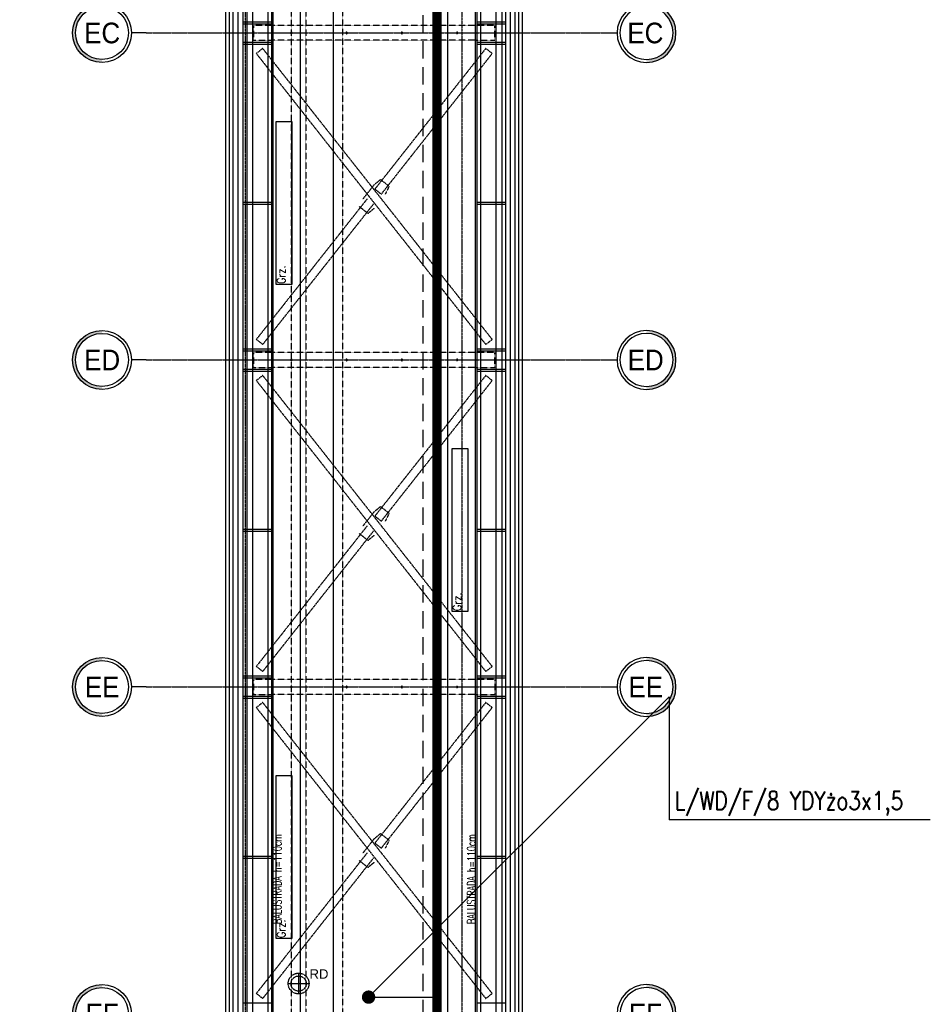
# Model space of a CAD drawing. Extents: x -7228 to 74941, y -112898 to 85621.
# Tile 87 of 256: x 51293 to 52281, y -58689 to -57621. Entities that reach past the tile are written whole.
import ezdxf
from ezdxf.enums import TextEntityAlignment as Align

# ---------------------------------------------------------------- set-up
doc = ezdxf.new("R2010")
doc.units = 0
for name, pattern in [('CENTER', [2, 1.25, -0.25, 0.25, -0.25]), ('DASHED', [0.75, 0.5, -0.25]), ('DASHED2', [0.375, 0.25, -0.125])]:
    doc.linetypes.add(name, pattern=pattern)
doc.layers.get('0').update_dxf_attribs({"color": 101, "linetype": 'CONTINUOUS'})
for name, color, linetype in [('Det-metal', 141, 'CONTINUOUS'), ('E35', 6, 'CONTINUOUS'), ('E50', 3, 'CONTINUOUS'), ('E50kor', 3, 'CONTINUOUS'), ('Fas-balustrada-widok', 114, 'CONTINUOUS'), ('Ins-co', 2, 'CONTINUOUS'), ('Ins-wod', 4, 'CONTINUOUS'), ('Os-osie', 14, 'CENTER'), ('Os-osie glowne', 1, 'CENTER'), ('Os-osie-opis', 16, 'CONTINUOUS'), ('Pos-widok', 121, 'CONTINUOUS'), ('Sc-systemowe', 150, 'CONTINUOUS'), ('Sch-opis', 51, 'CONTINUOUS'), ('W-idok', 8, 'CONTINUOUS')]:
    doc.layers.add(name, color=color, linetype=linetype)
doc.styles.add('dwg_opis duży', font='ARIAL.TTF', dxfattribs={"width": 0.9})
doc.styles.add('ROMANS', font='romans', dxfattribs={"width": 0.85})
doc.styles.add('TYTUL2', font='ARIAL.TTF')

# ---------------------------------------------------------------- blocks, each defined once
blk = doc.blocks.new('_GFKJGKJ')
at = {"linetype": 'DASHED', "ltscale": 0.3}
for p, q in [((0, 11.3), (0, -11.2)), ((-11.2, 0), (11.3, 0))]:
    blk.add_line(p, q, dxfattribs=at)
for radius in [11.3, 8.25]:
    blk.add_circle((0, 0), radius, dxfattribs=at)
blk = doc.blocks.new('_opis_osi')
blk.add_hatch(color=256).paths.add_polyline_path([(32, -32), (28.8, -32, -1), (-28.8, -32), (-32, -32, 1)])
for radius in [32, 28.8]:
    blk.add_circle((0, -32), radius)
at = {"style": 'dwg_opis duży', "width": 0.9}
blk.add_attdef('AXNAMEV', text='', height=22.4, rotation=90, dxfattribs=at).set_placement((0, -32), align=Align.MIDDLE_CENTER)

msp = doc.modelspace()

# ---------------------------------------------------------------- linework, layer by layer
at = {"layer": 'Det-metal', "ltscale": 0.5}
for p, q in [((51529.547, -57104.509), (51529.547, -58875.509)), ((51545.547, -58875.509), (51545.547, -57104.509)), ((51809.547, -57104.509), (51809.547, -58875.509)), ((51825.547, -58875.509), (51825.547, -57104.509))]:
    msp.add_line(p, q, dxfattribs=at)
at = {"layer": 'Det-metal', "linetype": 'DASHED', "ltscale": 0.5}
for p, q in [((51567.547, -57627.009), (51546.547, -57627.009)), ((51546.547, -57627.009), (51546.547, -57643.009)), ((51787.547, -57627.009), (51567.547, -57627.009)), ((51808.547, -57627.009), (51787.547, -57627.009)), ((51808.547, -57643.009), (51808.547, -57627.009)), ((51546.547, -57643.009), (51567.547, -57643.009)), ((51787.547, -57643.009), (51567.547, -57643.009)), ((51586.768, -57634.831), (51586.747, -57635.009)), ((51586.747, -57635.009), (51586.768, -57635.187)), ((51586.827, -57634.661), (51586.768, -57634.831)), ((51586.768, -57635.187), (51586.827, -57635.356)), ((51586.922, -57634.51), (51586.827, -57634.661)), ((51586.827, -57635.356), (51586.922, -57635.507)), ((51587.049, -57634.383), (51586.922, -57634.51)), ((51586.922, -57635.507), (51587.049, -57635.634)), ((51587.2, -57634.288), (51587.049, -57634.383)), ((51587.049, -57635.634), (51587.2, -57635.729)), ((51587.369, -57634.229), (51587.2, -57634.288)), ((51587.2, -57635.729), (51587.369, -57635.788)), ((51587.547, -57634.209), (51587.369, -57634.229)), ((51587.369, -57635.788), (51587.547, -57635.809)), ((51587.725, -57634.229), (51587.547, -57634.209)), ((51587.547, -57635.809), (51587.725, -57635.788)), ((51587.895, -57634.288), (51587.725, -57634.229)), ((51587.725, -57635.788), (51587.895, -57635.729)), ((51588.046, -57634.383), (51587.895, -57634.288)), ((51587.895, -57635.729), (51588.046, -57635.634)), ((51588.173, -57634.51), (51588.046, -57634.383)), ((51588.046, -57635.634), (51588.173, -57635.507)), ((51588.268, -57634.661), (51588.173, -57634.51)), ((51588.173, -57635.507), (51588.268, -57635.356)), ((51588.327, -57634.831), (51588.268, -57634.661)), ((51588.268, -57635.356), (51588.327, -57635.187)), ((51588.347, -57635.009), (51588.327, -57634.831)), ((51588.327, -57635.187), (51588.347, -57635.009)), ((51646.768, -57634.831), (51646.747, -57635.009)), ((51646.747, -57635.009), (51646.768, -57635.187)), ((51646.827, -57634.661), (51646.768, -57634.831)), ((51646.768, -57635.187), (51646.827, -57635.356)), ((51646.922, -57634.51), (51646.827, -57634.661)), ((51646.827, -57635.356), (51646.922, -57635.507)), ((51647.049, -57634.383), (51646.922, -57634.51)), ((51646.922, -57635.507), (51647.049, -57635.634)), ((51647.2, -57634.288), (51647.049, -57634.383)), ((51647.049, -57635.634), (51647.2, -57635.729)), ((51647.369, -57634.229), (51647.2, -57634.288)), ((51647.2, -57635.729), (51647.369, -57635.788)), ((51647.547, -57634.209), (51647.369, -57634.229)), ((51647.369, -57635.788), (51647.547, -57635.809)), ((51647.725, -57634.229), (51647.547, -57634.209)), ((51647.547, -57635.809), (51647.725, -57635.788)), ((51647.895, -57634.288), (51647.725, -57634.229)), ((51647.725, -57635.788), (51647.895, -57635.729)), ((51648.046, -57634.383), (51647.895, -57634.288)), ((51647.895, -57635.729), (51648.046, -57635.634)), ((51648.173, -57634.51), (51648.046, -57634.383)), ((51648.046, -57635.634), (51648.173, -57635.507)), ((51648.268, -57634.661), (51648.173, -57634.51)), ((51648.173, -57635.507), (51648.268, -57635.356)), ((51648.327, -57634.831), (51648.268, -57634.661)), ((51648.268, -57635.356), (51648.327, -57635.187)), ((51648.347, -57635.009), (51648.327, -57634.831)), ((51648.327, -57635.187), (51648.347, -57635.009)), ((51706.768, -57634.831), (51706.747, -57635.009)), ((51706.747, -57635.009), (51706.768, -57635.187)), ((51706.827, -57634.661), (51706.768, -57634.831)), ((51706.768, -57635.187), (51706.827, -57635.356)), ((51706.922, -57634.51), (51706.827, -57634.661)), ((51706.827, -57635.356), (51706.922, -57635.507)), ((51707.049, -57634.383), (51706.922, -57634.51)), ((51706.922, -57635.507), (51707.049, -57635.634)), ((51707.2, -57634.288), (51707.049, -57634.383)), ((51707.049, -57635.634), (51707.2, -57635.729)), ((51707.369, -57634.229), (51707.2, -57634.288)), ((51707.2, -57635.729), (51707.369, -57635.788)), ((51707.547, -57634.209), (51707.369, -57634.229)), ((51707.369, -57635.788), (51707.547, -57635.809)), ((51707.725, -57634.229), (51707.547, -57634.209)), ((51707.547, -57635.809), (51707.725, -57635.788)), ((51707.895, -57634.288), (51707.725, -57634.229)), ((51707.725, -57635.788), (51707.895, -57635.729)), ((51708.046, -57634.383), (51707.895, -57634.288)), ((51707.895, -57635.729), (51708.046, -57635.634)), ((51708.173, -57634.51), (51708.046, -57634.383)), ((51708.046, -57635.634), (51708.173, -57635.507)), ((51708.268, -57634.661), (51708.173, -57634.51)), ((51708.173, -57635.507), (51708.268, -57635.356)), ((51708.327, -57634.831), (51708.268, -57634.661)), ((51708.268, -57635.356), (51708.327, -57635.187)), ((51708.347, -57635.009), (51708.327, -57634.831)), ((51708.327, -57635.187), (51708.347, -57635.009)), ((51766.768, -57634.831), (51766.747, -57635.009)), ((51766.747, -57635.009), (51766.768, -57635.187)), ((51766.827, -57634.661), (51766.768, -57634.831)), ((51766.768, -57635.187), (51766.827, -57635.356)), ((51766.922, -57634.51), (51766.827, -57634.661)), ((51766.827, -57635.356), (51766.922, -57635.507)), ((51767.049, -57634.383), (51766.922, -57634.51)), ((51766.922, -57635.507), (51767.049, -57635.634)), ((51767.2, -57634.288), (51767.049, -57634.383)), ((51767.049, -57635.634), (51767.2, -57635.729)), ((51767.369, -57634.229), (51767.2, -57634.288)), ((51767.2, -57635.729), (51767.369, -57635.788)), ((51767.547, -57634.209), (51767.369, -57634.229)), ((51767.369, -57635.788), (51767.547, -57635.809)), ((51767.725, -57634.229), (51767.547, -57634.209)), ((51767.547, -57635.809), (51767.725, -57635.788)), ((51767.895, -57634.288), (51767.725, -57634.229)), ((51767.725, -57635.788), (51767.895, -57635.729)), ((51768.046, -57634.383), (51767.895, -57634.288)), ((51767.895, -57635.729), (51768.046, -57635.634)), ((51768.173, -57634.51), (51768.046, -57634.383)), ((51768.046, -57635.634), (51768.173, -57635.507)), ((51768.268, -57634.661), (51768.173, -57634.51)), ((51768.173, -57635.507), (51768.268, -57635.356)), ((51768.327, -57634.831), (51768.268, -57634.661)), ((51768.268, -57635.356), (51768.327, -57635.187)), ((51768.347, -57635.009), (51768.327, -57634.831)), ((51768.327, -57635.187), (51768.347, -57635.009)), ((51787.547, -57643.009), (51808.547, -57643.009)), ((51556.469, -57651.821), (51549.489, -57657.326)), ((51567.547, -57665.867), (51556.469, -57651.821)), ((51798.626, -57651.821), (51787.547, -57665.867)), ((51805.606, -57657.326), (51798.713, -57651.89)), ((51549.489, -57657.326), (51567.547, -57680.222)), ((51787.547, -57680.222), (51805.606, -57657.326)), ((51787.547, -57944.795), (51567.547, -57665.867)), ((51787.547, -57665.867), (51678.167, -57804.546)), ((51567.547, -57680.222), (51787.547, -57959.151)), ((51685.147, -57810.051), (51787.547, -57680.222)), ((51677.233, -57799.989), (51665.299, -57815.12)), ((51684.377, -57794.161), (51677.233, -57799.989)), ((51693.799, -57801.592), (51684.377, -57794.161)), ((51689.796, -57809.897), (51693.799, -57801.592)), ((51669.948, -57814.966), (51567.547, -57944.795)), ((51685.147, -57810.051), (51678.167, -57804.546)), ((51567.547, -57959.151), (51676.928, -57820.471)), ((51661.296, -57823.425), (51670.718, -57830.856)), ((51670.718, -57830.856), (51677.862, -57825.028)), ((51567.547, -57944.795), (51549.489, -57967.691)), ((51805.606, -57967.691), (51787.547, -57944.795)), ((51556.469, -57973.197), (51567.547, -57959.151)), ((51787.547, -57959.151), (51798.626, -57973.197)), ((51556.469, -57973.197), (51549.489, -57967.691)), ((51798.626, -57973.197), (51805.606, -57967.691)), ((51567.547, -57982.009), (51546.547, -57982.009)), ((51546.547, -57982.009), (51546.547, -57998.009)), ((51787.547, -57982.009), (51567.547, -57982.009)), ((51808.547, -57982.009), (51787.547, -57982.009)), ((51808.547, -57998.009), (51808.547, -57982.009)), ((51586.768, -57989.831), (51586.747, -57990.009)), ((51586.747, -57990.009), (51586.768, -57990.187)), ((51586.827, -57989.661), (51586.768, -57989.831)), ((51586.768, -57990.187), (51586.827, -57990.356)), ((51586.922, -57989.51), (51586.827, -57989.661)), ((51586.827, -57990.356), (51586.922, -57990.507)), ((51587.049, -57989.383), (51586.922, -57989.51)), ((51586.922, -57990.507), (51587.049, -57990.634)), ((51587.2, -57989.288), (51587.049, -57989.383)), ((51587.049, -57990.634), (51587.2, -57990.729)), ((51587.369, -57989.229), (51587.2, -57989.288)), ((51587.2, -57990.729), (51587.369, -57990.789)), ((51587.547, -57989.209), (51587.369, -57989.229)), ((51587.369, -57990.789), (51587.547, -57990.809)), ((51587.725, -57989.229), (51587.547, -57989.209)), ((51587.547, -57990.809), (51587.725, -57990.789)), ((51587.895, -57989.288), (51587.725, -57989.229)), ((51587.725, -57990.789), (51587.895, -57990.729)), ((51588.046, -57989.383), (51587.895, -57989.288)), ((51587.895, -57990.729), (51588.046, -57990.634)), ((51588.173, -57989.51), (51588.046, -57989.383)), ((51588.046, -57990.634), (51588.173, -57990.507)), ((51588.268, -57989.661), (51588.173, -57989.51)), ((51588.173, -57990.507), (51588.268, -57990.356)), ((51588.327, -57989.831), (51588.268, -57989.661)), ((51588.268, -57990.356), (51588.327, -57990.187)), ((51588.347, -57990.009), (51588.327, -57989.831)), ((51588.327, -57990.187), (51588.347, -57990.009)), ((51646.768, -57989.831), (51646.747, -57990.009)), ((51646.747, -57990.009), (51646.768, -57990.187)), ((51646.827, -57989.661), (51646.768, -57989.831)), ((51646.768, -57990.187), (51646.827, -57990.356)), ((51646.922, -57989.51), (51646.827, -57989.661)), ((51646.827, -57990.356), (51646.922, -57990.507)), ((51647.049, -57989.383), (51646.922, -57989.51)), ((51646.922, -57990.507), (51647.049, -57990.634)), ((51647.2, -57989.288), (51647.049, -57989.383)), ((51647.049, -57990.634), (51647.2, -57990.729)), ((51647.369, -57989.229), (51647.2, -57989.288)), ((51647.2, -57990.729), (51647.369, -57990.789)), ((51647.547, -57989.209), (51647.369, -57989.229)), ((51647.369, -57990.789), (51647.547, -57990.809)), ((51647.725, -57989.229), (51647.547, -57989.209)), ((51647.547, -57990.809), (51647.725, -57990.789)), ((51647.895, -57989.288), (51647.725, -57989.229)), ((51647.725, -57990.789), (51647.895, -57990.729)), ((51648.046, -57989.383), (51647.895, -57989.288)), ((51647.895, -57990.729), (51648.046, -57990.634)), ((51648.173, -57989.51), (51648.046, -57989.383)), ((51648.046, -57990.634), (51648.173, -57990.507)), ((51648.268, -57989.661), (51648.173, -57989.51)), ((51648.173, -57990.507), (51648.268, -57990.356)), ((51648.327, -57989.831), (51648.268, -57989.661)), ((51648.268, -57990.356), (51648.327, -57990.187)), ((51648.347, -57990.009), (51648.327, -57989.831)), ((51648.327, -57990.187), (51648.347, -57990.009)), ((51706.768, -57989.831), (51706.747, -57990.009)), ((51706.747, -57990.009), (51706.768, -57990.187)), ((51706.827, -57989.661), (51706.768, -57989.831)), ((51706.768, -57990.187), (51706.827, -57990.356)), ((51706.922, -57989.51), (51706.827, -57989.661)), ((51706.827, -57990.356), (51706.922, -57990.507)), ((51707.049, -57989.383), (51706.922, -57989.51)), ((51706.922, -57990.507), (51707.049, -57990.634)), ((51707.2, -57989.288), (51707.049, -57989.383)), ((51707.049, -57990.634), (51707.2, -57990.729)), ((51707.369, -57989.229), (51707.2, -57989.288)), ((51707.2, -57990.729), (51707.369, -57990.789)), ((51707.547, -57989.209), (51707.369, -57989.229)), ((51707.369, -57990.789), (51707.547, -57990.809)), ((51707.725, -57989.229), (51707.547, -57989.209)), ((51707.547, -57990.809), (51707.725, -57990.789)), ((51707.895, -57989.288), (51707.725, -57989.229)), ((51707.725, -57990.789), (51707.895, -57990.729)), ((51708.046, -57989.383), (51707.895, -57989.288)), ((51707.895, -57990.729), (51708.046, -57990.634)), ((51708.173, -57989.51), (51708.046, -57989.383)), ((51708.046, -57990.634), (51708.173, -57990.507)), ((51708.268, -57989.661), (51708.173, -57989.51)), ((51708.173, -57990.507), (51708.268, -57990.356)), ((51708.327, -57989.831), (51708.268, -57989.661)), ((51708.268, -57990.356), (51708.327, -57990.187)), ((51708.347, -57990.009), (51708.327, -57989.831)), ((51708.327, -57990.187), (51708.347, -57990.009)), ((51766.768, -57989.831), (51766.747, -57990.009)), ((51766.747, -57990.009), (51766.768, -57990.187)), ((51766.827, -57989.661), (51766.768, -57989.831)), ((51766.768, -57990.187), (51766.827, -57990.356)), ((51766.922, -57989.51), (51766.827, -57989.661)), ((51766.827, -57990.356), (51766.922, -57990.507)), ((51767.049, -57989.383), (51766.922, -57989.51)), ((51766.922, -57990.507), (51767.049, -57990.634)), ((51767.2, -57989.288), (51767.049, -57989.383)), ((51767.049, -57990.634), (51767.2, -57990.729)), ((51767.369, -57989.229), (51767.2, -57989.288)), ((51767.2, -57990.729), (51767.369, -57990.789)), ((51767.547, -57989.209), (51767.369, -57989.229)), ((51767.369, -57990.789), (51767.547, -57990.809)), ((51767.725, -57989.229), (51767.547, -57989.209)), ((51767.547, -57990.809), (51767.725, -57990.789)), ((51767.895, -57989.288), (51767.725, -57989.229)), ((51767.725, -57990.789), (51767.895, -57990.729)), ((51768.046, -57989.383), (51767.895, -57989.288)), ((51767.895, -57990.729), (51768.046, -57990.634)), ((51768.173, -57989.51), (51768.046, -57989.383)), ((51768.046, -57990.634), (51768.173, -57990.507)), ((51768.268, -57989.661), (51768.173, -57989.51)), ((51768.173, -57990.507), (51768.268, -57990.356)), ((51768.327, -57989.831), (51768.268, -57989.661)), ((51768.268, -57990.356), (51768.327, -57990.187)), ((51768.347, -57990.009), (51768.327, -57989.831)), ((51768.327, -57990.187), (51768.347, -57990.009)), ((51546.547, -57998.009), (51567.547, -57998.009)), ((51556.469, -58006.821), (51549.489, -58012.326)), ((51567.547, -58020.867), (51556.469, -58006.821)), ((51787.547, -57998.009), (51567.547, -57998.009)), ((51787.547, -57998.009), (51808.547, -57998.009)), ((51798.626, -58006.821), (51787.547, -58020.867)), ((51805.606, -58012.326), (51798.713, -58006.89)), ((51549.489, -58012.326), (51567.547, -58035.222)), ((51787.547, -58035.222), (51805.606, -58012.326)), ((51787.547, -58299.795), (51567.547, -58020.867)), ((51787.547, -58020.867), (51678.167, -58159.546)), ((51567.547, -58035.222), (51787.547, -58314.151)), ((51685.147, -58165.051), (51787.547, -58035.222)), ((51677.233, -58154.989), (51665.299, -58170.12)), ((51684.377, -58149.161), (51677.233, -58154.989)), ((51693.799, -58156.592), (51684.377, -58149.161)), ((51689.796, -58164.897), (51693.799, -58156.592)), ((51685.147, -58165.051), (51678.167, -58159.546)), ((51669.948, -58169.966), (51567.547, -58299.795)), ((51567.547, -58314.151), (51676.928, -58175.471)), ((51661.296, -58178.425), (51670.718, -58185.856)), ((51670.718, -58185.856), (51677.862, -58180.028)), ((51567.547, -58299.795), (51549.489, -58322.691)), ((51805.606, -58322.691), (51787.547, -58299.795)), ((51556.469, -58328.197), (51567.547, -58314.151)), ((51787.547, -58314.151), (51798.626, -58328.197)), ((51556.469, -58328.197), (51549.489, -58322.691)), ((51798.626, -58328.197), (51805.606, -58322.691)), ((51567.547, -58337.009), (51546.547, -58337.009)), ((51546.547, -58337.009), (51546.547, -58353.009)), ((51787.547, -58337.009), (51567.547, -58337.009)), ((51808.547, -58337.009), (51787.547, -58337.009)), ((51808.547, -58337.009), (51808.547, -58353.009)), ((51586.768, -58344.831), (51586.747, -58345.009)), ((51586.747, -58345.009), (51586.768, -58345.187)), ((51586.827, -58344.661), (51586.768, -58344.831)), ((51586.768, -58345.187), (51586.827, -58345.356)), ((51586.922, -58344.51), (51586.827, -58344.661)), ((51586.827, -58345.356), (51586.922, -58345.507)), ((51587.049, -58344.383), (51586.922, -58344.51)), ((51586.922, -58345.507), (51587.049, -58345.634)), ((51587.2, -58344.288), (51587.049, -58344.383)), ((51587.049, -58345.634), (51587.2, -58345.729)), ((51587.369, -58344.229), (51587.2, -58344.288)), ((51587.2, -58345.729), (51587.369, -58345.789)), ((51587.547, -58344.209), (51587.369, -58344.229)), ((51587.369, -58345.789), (51587.547, -58345.809)), ((51587.725, -58344.229), (51587.547, -58344.209)), ((51587.547, -58345.809), (51587.725, -58345.789)), ((51587.895, -58344.288), (51587.725, -58344.229)), ((51587.725, -58345.789), (51587.895, -58345.729)), ((51588.046, -58344.383), (51587.895, -58344.288)), ((51587.895, -58345.729), (51588.046, -58345.634)), ((51588.173, -58344.51), (51588.046, -58344.383)), ((51588.046, -58345.634), (51588.173, -58345.507)), ((51588.268, -58344.661), (51588.173, -58344.51)), ((51588.173, -58345.507), (51588.268, -58345.356)), ((51588.327, -58344.831), (51588.268, -58344.661)), ((51588.268, -58345.356), (51588.327, -58345.187)), ((51588.347, -58345.009), (51588.327, -58344.831)), ((51588.327, -58345.187), (51588.347, -58345.009)), ((51646.768, -58344.831), (51646.747, -58345.009)), ((51646.747, -58345.009), (51646.768, -58345.187)), ((51646.827, -58344.661), (51646.768, -58344.831)), ((51646.768, -58345.187), (51646.827, -58345.356)), ((51646.922, -58344.51), (51646.827, -58344.661)), ((51646.827, -58345.356), (51646.922, -58345.507)), ((51647.049, -58344.383), (51646.922, -58344.51)), ((51646.922, -58345.507), (51647.049, -58345.634)), ((51647.2, -58344.288), (51647.049, -58344.383)), ((51647.049, -58345.634), (51647.2, -58345.729)), ((51647.369, -58344.229), (51647.2, -58344.288)), ((51647.2, -58345.729), (51647.369, -58345.789)), ((51647.547, -58344.209), (51647.369, -58344.229)), ((51647.369, -58345.789), (51647.547, -58345.809)), ((51647.725, -58344.229), (51647.547, -58344.209)), ((51647.547, -58345.809), (51647.725, -58345.789)), ((51647.895, -58344.288), (51647.725, -58344.229)), ((51647.725, -58345.789), (51647.895, -58345.729)), ((51648.046, -58344.383), (51647.895, -58344.288)), ((51647.895, -58345.729), (51648.046, -58345.634)), ((51648.173, -58344.51), (51648.046, -58344.383)), ((51648.046, -58345.634), (51648.173, -58345.507)), ((51648.268, -58344.661), (51648.173, -58344.51)), ((51648.173, -58345.507), (51648.268, -58345.356)), ((51648.327, -58344.831), (51648.268, -58344.661)), ((51648.268, -58345.356), (51648.327, -58345.187)), ((51648.347, -58345.009), (51648.327, -58344.831)), ((51648.327, -58345.187), (51648.347, -58345.009)), ((51706.768, -58344.831), (51706.747, -58345.009)), ((51706.747, -58345.009), (51706.768, -58345.187)), ((51706.827, -58344.661), (51706.768, -58344.831)), ((51706.768, -58345.187), (51706.827, -58345.356)), ((51706.922, -58344.51), (51706.827, -58344.661)), ((51706.827, -58345.356), (51706.922, -58345.507)), ((51707.049, -58344.383), (51706.922, -58344.51)), ((51706.922, -58345.507), (51707.049, -58345.634)), ((51707.2, -58344.288), (51707.049, -58344.383)), ((51707.049, -58345.634), (51707.2, -58345.729)), ((51707.369, -58344.229), (51707.2, -58344.288)), ((51707.2, -58345.729), (51707.369, -58345.789)), ((51707.547, -58344.209), (51707.369, -58344.229)), ((51707.369, -58345.789), (51707.547, -58345.809)), ((51707.725, -58344.229), (51707.547, -58344.209)), ((51707.547, -58345.809), (51707.725, -58345.789)), ((51707.895, -58344.288), (51707.725, -58344.229)), ((51707.725, -58345.789), (51707.895, -58345.729)), ((51708.046, -58344.383), (51707.895, -58344.288)), ((51707.895, -58345.729), (51708.046, -58345.634)), ((51708.173, -58344.51), (51708.046, -58344.383)), ((51708.046, -58345.634), (51708.173, -58345.507)), ((51708.268, -58344.661), (51708.173, -58344.51)), ((51708.173, -58345.507), (51708.268, -58345.356)), ((51708.327, -58344.831), (51708.268, -58344.661)), ((51708.268, -58345.356), (51708.327, -58345.187)), ((51708.347, -58345.009), (51708.327, -58344.831)), ((51708.327, -58345.187), (51708.347, -58345.009)), ((51766.768, -58344.831), (51766.747, -58345.009)), ((51766.747, -58345.009), (51766.768, -58345.187)), ((51766.827, -58344.661), (51766.768, -58344.831)), ((51766.768, -58345.187), (51766.827, -58345.356)), ((51766.922, -58344.51), (51766.827, -58344.661)), ((51766.827, -58345.356), (51766.922, -58345.507)), ((51767.049, -58344.383), (51766.922, -58344.51)), ((51766.922, -58345.507), (51767.049, -58345.634)), ((51767.2, -58344.288), (51767.049, -58344.383)), ((51767.049, -58345.634), (51767.2, -58345.729)), ((51767.369, -58344.229), (51767.2, -58344.288)), ((51767.2, -58345.729), (51767.369, -58345.789)), ((51767.547, -58344.209), (51767.369, -58344.229)), ((51767.369, -58345.789), (51767.547, -58345.809)), ((51767.725, -58344.229), (51767.547, -58344.209)), ((51767.547, -58345.809), (51767.725, -58345.789)), ((51767.895, -58344.288), (51767.725, -58344.229)), ((51767.725, -58345.789), (51767.895, -58345.729)), ((51768.046, -58344.383), (51767.895, -58344.288)), ((51767.895, -58345.729), (51768.046, -58345.634)), ((51768.173, -58344.51), (51768.046, -58344.383)), ((51768.046, -58345.634), (51768.173, -58345.507)), ((51768.268, -58344.661), (51768.173, -58344.51)), ((51768.173, -58345.507), (51768.268, -58345.356)), ((51768.327, -58344.831), (51768.268, -58344.661)), ((51768.268, -58345.356), (51768.327, -58345.187)), ((51768.347, -58345.009), (51768.327, -58344.831)), ((51768.327, -58345.187), (51768.347, -58345.009)), ((51546.547, -58353.009), (51567.547, -58353.009)), ((51787.547, -58353.009), (51567.547, -58353.009)), ((51787.547, -58353.009), (51808.547, -58353.009)), ((51556.469, -58361.821), (51549.489, -58367.326)), ((51549.489, -58367.326), (51567.547, -58390.222)), ((51567.547, -58375.867), (51556.469, -58361.821)), ((51798.626, -58361.821), (51787.547, -58375.867)), ((51787.547, -58390.222), (51805.606, -58367.326)), ((51805.606, -58367.326), (51798.713, -58361.89)), ((51787.547, -58654.795), (51567.547, -58375.867)), ((51787.547, -58375.867), (51678.167, -58514.546)), ((51567.547, -58390.222), (51787.547, -58669.15)), ((51685.147, -58520.051), (51787.547, -58390.222)), ((51684.377, -58504.161), (51677.233, -58509.989)), ((51693.799, -58511.592), (51684.377, -58504.161)), ((51677.233, -58509.989), (51665.299, -58525.12)), ((51685.147, -58520.051), (51678.167, -58514.546)), ((51689.796, -58519.897), (51693.799, -58511.592)), ((51669.948, -58524.966), (51567.547, -58654.795)), ((51567.547, -58669.15), (51676.928, -58530.471)), ((51661.296, -58533.425), (51670.718, -58540.856)), ((51670.718, -58540.856), (51677.862, -58535.028)), ((51567.547, -58654.795), (51549.489, -58677.691)), ((51805.606, -58677.691), (51787.547, -58654.795)), ((51556.469, -58683.196), (51567.547, -58669.15)), ((51787.547, -58669.15), (51798.626, -58683.196)), ((51556.469, -58683.196), (51549.489, -58677.691)), ((51798.626, -58683.196), (51805.606, -58677.691))]:
    msp.add_line(p, q, dxfattribs=at)
at = {"layer": 'E35'}
for p, q in [((51671.385, -58681.683), (51997.523, -58355.544)), ((51997.523, -58355.544), (51997.523, -58489.309)), ((52281.191, -58489.309), (51997.523, -58489.309))]:
    msp.add_line(p, q, dxfattribs=at)
at = {"layer": 'E50'}
msp.add_line((51671.385, -58681.683), (51745.7, -58681.683), dxfattribs=at)
at = {"layer": 'E50', "const_width": 7}
msp.add_lwpolyline([(51667.635, -58681.683, -1), (51675.135, -58681.683, -1)], format="xyb", close=True, dxfattribs=at)
at = {"layer": 'E50kor', "linetype": 'DASHED2', "ltscale": 75}
msp.add_line((51730.7, -62865.87), (51730.7, -56250.713), dxfattribs=at)
at = {"layer": 'E50kor', "const_width": 10}
msp.add_lwpolyline([(51297.624, -62892.36), (51745.7, -62892.36), (51745.7, -56265.713)], dxfattribs=at)
at = {"layer": 'Fas-balustrada-widok'}
for points in [[(51562.047, -56555.711), (51562.047, -62318.676)], [(51566.047, -56555.711), (51566.047, -62318.676)], [(51789.047, -56555.711), (51789.047, -62318.676)], [(51793.047, -56555.711), (51793.047, -62318.676)], [(51535.047, -56593.711), (51535.047, -62308.193)], [(51539.047, -56593.711), (51539.047, -62308.193)], [(51816.047, -56593.711), (51816.047, -62308.193)], [(51820.047, -56593.711), (51820.047, -62308.193)], [(51535.047, -57623.009), (51566.047, -57623.009)], [(51535.047, -57625.009), (51566.047, -57625.009)], [(51789.047, -57623.009), (51820.047, -57623.009)], [(51789.047, -57625.009), (51820.047, -57625.009)], [(51535.047, -57645.009), (51566.047, -57645.009)], [(51535.047, -57647.009), (51566.047, -57647.009)], [(51789.047, -57645.009), (51820.047, -57645.009)], [(51789.047, -57647.009), (51820.047, -57647.009)], [(51535.047, -57818.693), (51566.047, -57818.693)], [(51535.047, -57820.693), (51566.047, -57820.693)], [(51789.047, -57818.693), (51820.047, -57818.693)], [(51789.047, -57820.693), (51820.047, -57820.693)], [(51535.047, -57978.009), (51566.047, -57978.009)], [(51535.047, -57980.009), (51566.047, -57980.009)], [(51789.047, -57978.009), (51820.047, -57978.009)], [(51789.047, -57980.009), (51820.047, -57980.009)], [(51535.047, -58000.009), (51566.047, -58000.009)], [(51535.047, -58002.009), (51566.047, -58002.009)], [(51789.047, -58000.009), (51820.047, -58000.009)], [(51789.047, -58002.009), (51820.047, -58002.009)], [(51535.047, -58173.693), (51566.047, -58173.693)], [(51535.047, -58175.693), (51566.047, -58175.693)], [(51789.047, -58173.693), (51820.047, -58173.693)], [(51789.047, -58175.693), (51820.047, -58175.693)], [(51535.047, -58333.009), (51566.047, -58333.009)], [(51535.047, -58335.009), (51566.047, -58335.009)], [(51789.047, -58333.009), (51820.047, -58333.009)], [(51789.047, -58335.009), (51820.047, -58335.009)], [(51535.047, -58355.009), (51566.047, -58355.009)], [(51535.047, -58357.009), (51566.047, -58357.009)], [(51789.047, -58355.009), (51820.047, -58355.009)], [(51789.047, -58357.009), (51820.047, -58357.009)], [(51535.047, -58528.693), (51566.047, -58528.693)], [(51535.047, -58530.693), (51566.047, -58530.693)], [(51789.047, -58528.693), (51820.047, -58528.693)], [(51789.047, -58530.693), (51820.047, -58530.693)], [(51535.047, -58688.008), (51566.047, -58688.008)], [(51789.047, -58688.009), (51820.047, -58688.009)]]:
    msp.add_lwpolyline(points, dxfattribs=at)
at = {"layer": 'Ins-co'}
msp.add_line((51633.047, -56543.711), (51633.047, -61991.193), dxfattribs=at)
at = {"layer": 'Ins-co', "linetype": 'DASHED', "ltscale": 0.5}
msp.add_line((51643.047, -56543.711), (51643.047, -61991.193), dxfattribs=at)
at = {"layer": 'Ins-co'}
for points in [[(51571.047, -57731.193), (51588.047, -57731.193), (51588.047, -57908.193), (51571.047, -57908.193)], [(51762.047, -58086.193), (51779.047, -58086.193), (51779.047, -58263.193), (51762.047, -58263.193)], [(51571.047, -58441.193), (51588.047, -58441.193), (51588.047, -58618.193), (51571.047, -58618.193)]]:
    msp.add_lwpolyline(points, close=True, dxfattribs=at)
at = {"layer": 'Ins-wod'}
for points in [[(51516.547, -62305.509), (51516.547, -56566.526)], [(51838.547, -62305.509), (51838.547, -56566.526)]]:
    msp.add_lwpolyline(points, dxfattribs=at)
at = {"layer": 'Ins-wod', "linetype": 'DASHED', "ltscale": 0.5}
for points in [[(51587.406, -57337.193), (51587.406, -62443.509)], [(51603.406, -57337.193), (51603.406, -62427.509)]]:
    msp.add_lwpolyline(points, dxfattribs=at)
at = {"layer": 'Os-osie', "ltscale": 0.5}
for p, q in [((51429.982, -57635.009), (51925.113, -57635.009)), ((51429.982, -57990.009), (51925.113, -57990.009)), ((51429.982, -58345.009), (51925.113, -58345.009))]:
    msp.add_line(p, q, dxfattribs=at)
at = {"layer": 'Os-osie glowne'}
for points in [[(51537.547, -56064.193), (51537.547, -63668.4)], [(51772.547, -56064.193), (51772.547, -62415.66)]]:
    msp.add_lwpolyline(points, dxfattribs=at)
at = {"layer": 'Os-osie-opis'}
for points in [[(51429.982, -57635.009), (51413.982, -57635.009)], [(51925.113, -57635.009), (51941.113, -57635.009)], [(51429.982, -57990.009), (51413.982, -57990.009)], [(51925.113, -57990.009), (51941.113, -57990.009)], [(51429.982, -58345.009), (51413.982, -58345.009)], [(51925.113, -58345.009), (51941.113, -58345.009)]]:
    msp.add_lwpolyline(points, dxfattribs=at)
at = {"layer": 'Pos-widok'}
msp.add_lwpolyline([(51567.547, -59428.509), (51787.547, -59428.509), (51787.547, -56552.009), (51567.547, -56552.009), (51567.547, -59428.509)], close=True, dxfattribs=at)
at = {"layer": 'Sc-systemowe'}
for points in [[(51516.547, -59433.509), (51516.547, -56558.009)], [(51520.547, -59433.509), (51520.547, -56558.009)], [(51524.547, -59433.509), (51524.547, -56558.009)], [(51830.547, -59433.509), (51830.547, -56558.009)], [(51834.547, -59433.509), (51834.547, -56558.009)], [(51838.547, -59433.509), (51838.547, -56558.009)]]:
    msp.add_lwpolyline(points, dxfattribs=at)
at = {"layer": 'W-idok'}
for points in [[(51567.547, -62305.509), (51567.547, -56553.711)], [(51597.547, -62305.509), (51597.547, -56553.711)], [(51757.547, -62305.509), (51757.547, -56553.711)], [(51787.547, -62305.509), (51787.547, -56553.711)]]:
    msp.add_lwpolyline(points, dxfattribs=at)

# ---------------------------------------------------------------- block references
at = {"layer": 'Ins-wod'}
msp.add_blockref('_GFKJGKJ', (51595.406, -58666.935), dxfattribs=at)
at = {"layer": 'Os-osie-opis'}
ref = msp.add_blockref('_opis_osi', (51413.982, -57635.009), dxfattribs=dict(at, rotation=270))
ref.add_attrib('AXNAMEV', 'EC', dxfattribs={"layer": '0', "height": 22.4, "style": 'dwg_opis duży', "width": 0.9}).set_placement((51382.147, -57635.009), align=Align.MIDDLE_CENTER)
ref = msp.add_blockref('_opis_osi', (51941.113, -57635.009), dxfattribs=dict(at, xscale=-1, rotation=90))
ref.add_attrib('AXNAMEV', 'EC', dxfattribs={"layer": '0', "height": 22.4, "style": 'dwg_opis duży', "width": 0.9}).set_placement((51971.834, -57635.009), align=Align.MIDDLE_CENTER)
ref = msp.add_blockref('_opis_osi', (51413.982, -57990.009), dxfattribs=dict(at, rotation=270))
ref.add_attrib('AXNAMEV', 'ED', dxfattribs={"layer": '0', "height": 22.4, "style": 'dwg_opis duży', "width": 0.9}).set_placement((51382.147, -57990.009), align=Align.MIDDLE_CENTER)
ref = msp.add_blockref('_opis_osi', (51941.113, -57990.009), dxfattribs=dict(at, xscale=-1, rotation=90))
ref.add_attrib('AXNAMEV', 'ED', dxfattribs={"layer": '0', "height": 22.4, "style": 'dwg_opis duży', "width": 0.9}).set_placement((51972.219, -57990.009), align=Align.MIDDLE_CENTER)
ref = msp.add_blockref('_opis_osi', (51413.982, -58345.009), dxfattribs=dict(at, rotation=270))
ref.add_attrib('AXNAMEV', 'EE', dxfattribs={"layer": '0', "height": 22.4, "style": 'dwg_opis duży', "width": 0.9}).set_placement((51382.147, -58345.009), align=Align.MIDDLE_CENTER)
ref = msp.add_blockref('_opis_osi', (51941.113, -58345.009), dxfattribs=dict(at, xscale=-1, rotation=90))
ref.add_attrib('AXNAMEV', 'EE', dxfattribs={"layer": '0', "height": 22.4, "style": 'dwg_opis duży', "width": 0.9}).set_placement((51972.232, -58345.009), align=Align.MIDDLE_CENTER)
ref = msp.add_blockref('_opis_osi', (51413.982, -58700.009), dxfattribs=dict(at, rotation=270))
ref.add_attrib('AXNAMEV', 'EF', dxfattribs={"layer": '0', "height": 22.4, "style": 'dwg_opis duży', "width": 0.9}).set_placement((51382.147, -58700.009), align=Align.MIDDLE_CENTER)
ref = msp.add_blockref('_opis_osi', (51941.113, -58700.009), dxfattribs=dict(at, xscale=-1, rotation=90))
ref.add_attrib('AXNAMEV', 'EF', dxfattribs={"layer": '0', "height": 22.4, "style": 'dwg_opis duży', "width": 0.9}).set_placement((51972.012, -58700.009), align=Align.MIDDLE_CENTER)

# ---------------------------------------------------------------- texts
at = {"layer": 'E35', "style": 'ROMANS', "width": 0.8}
msp.add_text('L/WD/F/8 YDYżo3x1,5', height=20, dxfattribs=at).set_placement((52003.649, -58478.359))
at = {"layer": 'Ins-co', "char_height": 9, "width": 203.76147, "attachment_point": 3, "rotation": 90, "style": 'ROMANS'}
for insert in [(51572.007, -57887.416), (51763.007, -58242.416), (51572.007, -58597.416)]:
    msp.add_mtext('Grz.', dxfattribs=dict(at, insert=insert))
at = {"layer": 'Ins-wod', "insert": (51607.218, -58651.45), "char_height": 10.2123, "width": 1336.21749, "attachment_point": 1, "style": 'TYTUL2'}
msp.add_mtext('RD', dxfattribs=at)
at = {"layer": 'Sch-opis', "style": 'ROMANS', "width": 0.7}
for p in [(51576.86, -58602.291), (51787.459, -58602.291)]:
    msp.add_text('BALUSTRADA h=110cm ', height=9, rotation=90, dxfattribs=at).set_placement(p)

doc.saveas('drawing.dxf')
